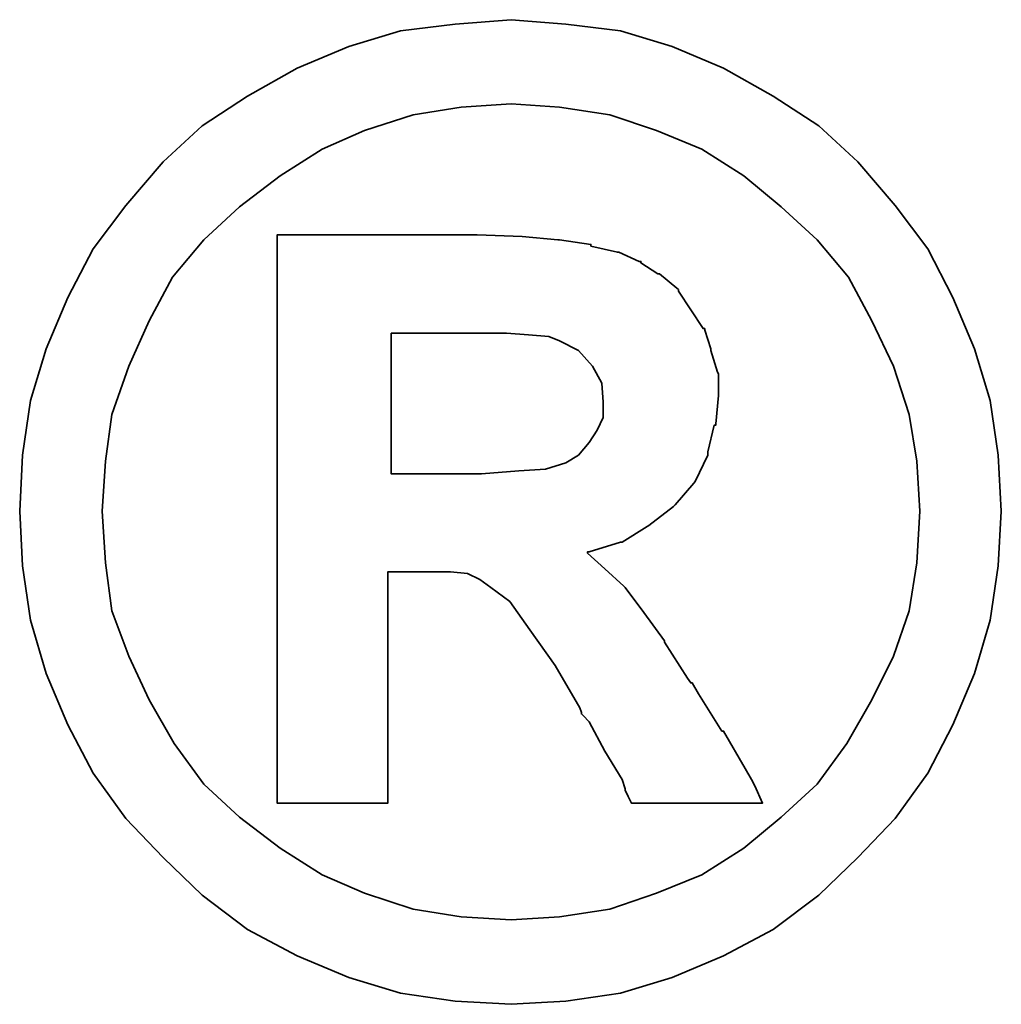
# Model space of a CAD drawing. Header units: millimetres. Extents: x 38.7 to 108.2, y 50 to 94.9.
# Tile 61 of 63: x 100.924 to 101.212, y 72.482 to 72.77. Entities that reach past the tile are written whole.
import ezdxf

# ---------------------------------------------------------------- set-up
doc = ezdxf.new("R2010")
doc.units = ezdxf.units.MM
doc.header["$LTSCALE"] = 0.1
doc.layers.get('0').update_dxf_attribs({"linetype": 'CONTINUOUS'})

msp = doc.modelspace()

# ---------------------------------------------------------------- linework, layer by layer
at = {"color": 1, "lineweight": 35}
for points, knots in [([(101.21162, 72.62633), (101.21162, 72.62633), (101.21067, 72.64276), (101.21067, 72.64276), (101.21067, 72.64276), (101.21067, 72.64276), (101.20838, 72.65876), (101.20838, 72.65876), (101.20838, 72.65876), (101.20838, 72.65876), (101.20381, 72.67391), (101.20381, 72.67391), (101.20381, 72.67391), (101.20381, 72.67391), (101.19743, 72.68897), (101.19743, 72.68897), (101.19743, 72.68897), (101.19743, 72.68897), (101.19009, 72.70316), (101.19009, 72.70316), (101.19009, 72.70316), (101.19009, 72.70316), (101.18056, 72.71593), (101.18056, 72.71593), (101.18056, 72.71593), (101.18056, 72.71593), (101.16961, 72.72869), (101.16961, 72.72869), (101.16961, 72.72869), (101.16961, 72.72869), (101.15817, 72.73927), (101.15817, 72.73927), (101.15817, 72.73927), (101.15817, 72.73927), (101.14484, 72.74794), (101.14484, 72.74794), (101.14484, 72.74794), (101.14484, 72.74794), (101.13026, 72.75613), (101.13026, 72.75613), (101.13026, 72.75613), (101.13026, 72.75613), (101.11521, 72.76251), (101.11521, 72.76251), (101.11521, 72.76251), (101.11521, 72.76251), (101.10006, 72.76709), (101.10006, 72.76709), (101.10006, 72.76709), (101.10006, 72.76709), (101.08405, 72.76899), (101.08405, 72.76899), (101.08405, 72.76899), (101.08405, 72.76899), (101.06805, 72.77033), (101.06805, 72.77033), (101.06805, 72.77033), (101.06805, 72.77033), (101.05166, 72.76899), (101.05166, 72.76899), (101.05166, 72.76899), (101.05166, 72.76899), (101.03566, 72.76709), (101.03566, 72.76709), (101.03566, 72.76709), (101.03566, 72.76709), (101.02051, 72.76251), (101.02051, 72.76251), (101.02051, 72.76251), (101.02051, 72.76251), (101.00541, 72.75613), (101.00541, 72.75613), (101.00541, 72.75613), (101.00541, 72.75613), (100.99079, 72.74794), (100.99079, 72.74794), (100.99079, 72.74794), (100.99079, 72.74794), (100.97754, 72.73927), (100.97754, 72.73927), (100.97754, 72.73927), (100.97754, 72.73927), (100.96611, 72.72869), (100.96611, 72.72869), (100.96611, 72.72869), (100.96611, 72.72869), (100.95515, 72.71593), (100.95515, 72.71593), (100.95515, 72.71593), (100.95515, 72.71593), (100.94558, 72.70316), (100.94558, 72.70316), (100.94558, 72.70316), (100.94558, 72.70316), (100.93824, 72.68897), (100.93824, 72.68897), (100.93824, 72.68897), (100.93824, 72.68897), (100.93181, 72.67391), (100.93181, 72.67391), (100.93181, 72.67391), (100.93181, 72.67391), (100.92724, 72.65876), (100.92724, 72.65876), (100.92724, 72.65876), (100.92724, 72.65876), (100.92495, 72.64276), (100.92495, 72.64276), (100.92495, 72.64276), (100.92495, 72.64276), (100.9241, 72.62633), (100.9241, 72.62633), (100.9241, 72.62633), (100.9241, 72.62633), (100.92495, 72.61032), (100.92495, 72.61032), (100.92495, 72.61032), (100.92495, 72.61032), (100.92724, 72.59436), (100.92724, 72.59436), (100.92724, 72.59436), (100.92724, 72.59436), (100.93181, 72.57879), (100.93181, 72.57879), (100.93181, 72.57879), (100.93181, 72.57879), (100.93824, 72.56373), (100.93824, 72.56373), (100.93824, 72.56373), (100.93824, 72.56373), (100.94558, 72.54959), (100.94558, 72.54959), (100.94558, 72.54959), (100.94558, 72.54959), (100.95515, 72.53625), (100.95515, 72.53625), (100.95515, 72.53625), (100.95515, 72.53625), (100.96611, 72.52482), (100.96611, 72.52482), (100.96611, 72.52482), (100.96611, 72.52482), (100.97754, 72.51386), (100.97754, 72.51386), (100.97754, 72.51386), (100.97754, 72.51386), (100.99079, 72.50381), (100.99079, 72.50381), (100.99079, 72.50381), (100.99079, 72.50381), (101.00541, 72.49604), (101.00541, 72.49604), (101.00541, 72.49604), (101.00541, 72.49604), (101.02051, 72.48966), (101.02051, 72.48966), (101.02051, 72.48966), (101.02051, 72.48966), (101.03566, 72.48509), (101.03566, 72.48509), (101.03566, 72.48509), (101.03566, 72.48509), (101.05166, 72.4828), (101.05166, 72.4828), (101.05166, 72.4828), (101.05166, 72.4828), (101.06805, 72.48185), (101.06805, 72.48185), (101.06805, 72.48185), (101.06805, 72.48185), (101.08405, 72.4828), (101.08405, 72.4828), (101.08405, 72.4828), (101.08405, 72.4828), (101.10006, 72.48509), (101.10006, 72.48509), (101.10006, 72.48509), (101.10006, 72.48509), (101.11521, 72.48966), (101.11521, 72.48966), (101.11521, 72.48966), (101.11521, 72.48966), (101.13026, 72.49604), (101.13026, 72.49604), (101.13026, 72.49604), (101.13026, 72.49604), (101.14484, 72.50381), (101.14484, 72.50381), (101.14484, 72.50381), (101.14484, 72.50381), (101.15817, 72.51386), (101.15817, 72.51386), (101.15817, 72.51386), (101.15817, 72.51386), (101.16961, 72.52482), (101.16961, 72.52482), (101.16961, 72.52482), (101.16961, 72.52482), (101.18056, 72.53625), (101.18056, 72.53625), (101.18056, 72.53625), (101.18056, 72.53625), (101.19009, 72.54959), (101.19009, 72.54959), (101.19009, 72.54959), (101.19009, 72.54959), (101.19743, 72.56373), (101.19743, 72.56373), (101.19743, 72.56373), (101.19743, 72.56373), (101.20381, 72.57879), (101.20381, 72.57879), (101.20381, 72.57879), (101.20381, 72.57879), (101.20838, 72.59436), (101.20838, 72.59436), (101.20838, 72.59436), (101.20838, 72.59436), (101.21067, 72.61032), (101.21067, 72.61032), (101.21067, 72.61032), (101.21067, 72.61032), (101.21162, 72.62633), (101.21162, 72.62633)], [0, 0, 0, 0, 0.017857, 0.017857, 0.017857, 0.017857, 0.035714, 0.035714, 0.035714, 0.035714, 0.053571, 0.053571, 0.053571, 0.053571, 0.071429, 0.071429, 0.071429, 0.071429, 0.089286, 0.089286, 0.089286, 0.089286, 0.107143, 0.107143, 0.107143, 0.107143, 0.125, 0.125, 0.125, 0.125, 0.142857, 0.142857, 0.142857, 0.142857, 0.160714, 0.160714, 0.160714, 0.160714, 0.178571, 0.178571, 0.178571, 0.178571, 0.196429, 0.196429, 0.196429, 0.196429, 0.214286, 0.214286, 0.214286, 0.214286, 0.232143, 0.232143, 0.232143, 0.232143, 0.25, 0.25, 0.25, 0.25, 0.267857, 0.267857, 0.267857, 0.267857, 0.285714, 0.285714, 0.285714, 0.285714, 0.303571, 0.303571, 0.303571, 0.303571, 0.321429, 0.321429, 0.321429, 0.321429, 0.339286, 0.339286, 0.339286, 0.339286, 0.357143, 0.357143, 0.357143, 0.357143, 0.375, 0.375, 0.375, 0.375, 0.392857, 0.392857, 0.392857, 0.392857, 0.410714, 0.410714, 0.410714, 0.410714, 0.428571, 0.428571, 0.428571, 0.428571, 0.446429, 0.446429, 0.446429, 0.446429, 0.464286, 0.464286, 0.464286, 0.464286, 0.482143, 0.482143, 0.482143, 0.482143, 0.5, 0.5, 0.5, 0.5, 0.517857, 0.517857, 0.517857, 0.517857, 0.535714, 0.535714, 0.535714, 0.535714, 0.553571, 0.553571, 0.553571, 0.553571, 0.571429, 0.571429, 0.571429, 0.571429, 0.589286, 0.589286, 0.589286, 0.589286, 0.607143, 0.607143, 0.607143, 0.607143, 0.625, 0.625, 0.625, 0.625, 0.642857, 0.642857, 0.642857, 0.642857, 0.660714, 0.660714, 0.660714, 0.660714, 0.678571, 0.678571, 0.678571, 0.678571, 0.696429, 0.696429, 0.696429, 0.696429, 0.714286, 0.714286, 0.714286, 0.714286, 0.732143, 0.732143, 0.732143, 0.732143, 0.75, 0.75, 0.75, 0.75, 0.767857, 0.767857, 0.767857, 0.767857, 0.785714, 0.785714, 0.785714, 0.785714, 0.803571, 0.803571, 0.803571, 0.803571, 0.821429, 0.821429, 0.821429, 0.821429, 0.839286, 0.839286, 0.839286, 0.839286, 0.857143, 0.857143, 0.857143, 0.857143, 0.875, 0.875, 0.875, 0.875, 0.892857, 0.892857, 0.892857, 0.892857, 0.910714, 0.910714, 0.910714, 0.910714, 0.928571, 0.928571, 0.928571, 0.928571, 0.946429, 0.946429, 0.946429, 0.946429, 0.964286, 0.964286, 0.964286, 0.964286, 0.982143, 0.982143, 0.982143, 0.982143, 1, 1, 1, 1]), ([(101.1878, 72.62633), (101.1878, 72.62633), (101.1869, 72.64095), (101.1869, 72.64095), (101.1869, 72.64095), (101.1869, 72.64095), (101.18466, 72.65467), (101.18466, 72.65467), (101.18466, 72.65467), (101.18466, 72.65467), (101.18009, 72.66886), (101.18009, 72.66886), (101.18009, 72.66886), (101.18009, 72.66886), (101.1737, 72.68211), (101.1737, 72.68211), (101.1737, 72.68211), (101.1737, 72.68211), (101.16684, 72.69487), (101.16684, 72.69487), (101.16684, 72.69487), (101.16684, 72.69487), (101.1577, 72.70583), (101.1577, 72.70583), (101.1577, 72.70583), (101.1577, 72.70583), (101.14712, 72.71545), (101.14712, 72.71545), (101.14712, 72.71545), (101.14712, 72.71545), (101.13617, 72.7246), (101.13617, 72.7246), (101.13617, 72.7246), (101.13617, 72.7246), (101.12388, 72.73241), (101.12388, 72.73241), (101.12388, 72.73241), (101.12388, 72.73241), (101.11063, 72.73784), (101.11063, 72.73784), (101.11063, 72.73784), (101.11063, 72.73784), (101.09692, 72.74241), (101.09692, 72.74241), (101.09692, 72.74241), (101.09692, 72.74241), (101.08224, 72.7447), (101.08224, 72.7447), (101.08224, 72.7447), (101.08224, 72.7447), (101.06805, 72.74565), (101.06805, 72.74565), (101.06805, 72.74565), (101.06805, 72.74565), (101.05343, 72.7447), (101.05343, 72.7447), (101.05343, 72.7447), (101.05343, 72.7447), (101.03933, 72.74241), (101.03933, 72.74241), (101.03933, 72.74241), (101.03933, 72.74241), (101.02508, 72.73784), (101.02508, 72.73784), (101.02508, 72.73784), (101.02508, 72.73784), (101.01274, 72.73241), (101.01274, 72.73241), (101.01274, 72.73241), (101.01274, 72.73241), (101.00041, 72.7246), (101.00041, 72.7246), (101.00041, 72.7246), (101.00041, 72.7246), (100.9885, 72.71545), (100.9885, 72.71545), (100.9885, 72.71545), (100.9885, 72.71545), (100.97807, 72.70583), (100.97807, 72.70583), (100.97807, 72.70583), (100.97807, 72.70583), (100.96887, 72.69487), (100.96887, 72.69487), (100.96887, 72.69487), (100.96887, 72.69487), (100.96201, 72.68211), (100.96201, 72.68211), (100.96201, 72.68211), (100.96201, 72.68211), (100.95611, 72.66886), (100.95611, 72.66886), (100.95611, 72.66886), (100.95611, 72.66886), (100.95106, 72.65467), (100.95106, 72.65467), (100.95106, 72.65467), (100.95106, 72.65467), (100.9492, 72.64095), (100.9492, 72.64095), (100.9492, 72.64095), (100.9492, 72.64095), (100.9483, 72.62633), (100.9483, 72.62633), (100.9483, 72.62633), (100.9483, 72.62633), (100.9492, 72.61122), (100.9492, 72.61122), (100.9492, 72.61122), (100.9492, 72.61122), (100.95106, 72.59713), (100.95106, 72.59713), (100.95106, 72.59713), (100.95106, 72.59713), (100.95611, 72.58383), (100.95611, 72.58383), (100.95611, 72.58383), (100.95611, 72.58383), (100.96201, 72.57102), (100.96201, 72.57102), (100.96201, 72.57102), (100.96201, 72.57102), (100.96935, 72.55825), (100.96935, 72.55825), (100.96935, 72.55825), (100.96935, 72.55825), (100.97807, 72.54635), (100.97807, 72.54635), (100.97807, 72.54635), (100.97807, 72.54635), (100.9885, 72.53672), (100.9885, 72.53672), (100.9885, 72.53672), (100.9885, 72.53672), (101.00041, 72.52758), (101.00041, 72.52758), (101.00041, 72.52758), (101.00041, 72.52758), (101.01274, 72.51981), (101.01274, 72.51981), (101.01274, 72.51981), (101.01274, 72.51981), (101.02508, 72.51438), (101.02508, 72.51438), (101.02508, 72.51438), (101.02508, 72.51438), (101.03933, 72.50976), (101.03933, 72.50976), (101.03933, 72.50976), (101.03933, 72.50976), (101.05343, 72.50748), (101.05343, 72.50748), (101.05343, 72.50748), (101.05343, 72.50748), (101.06805, 72.50657), (101.06805, 72.50657), (101.06805, 72.50657), (101.06805, 72.50657), (101.08224, 72.50748), (101.08224, 72.50748), (101.08224, 72.50748), (101.08224, 72.50748), (101.09692, 72.50976), (101.09692, 72.50976), (101.09692, 72.50976), (101.09692, 72.50976), (101.11063, 72.51438), (101.11063, 72.51438), (101.11063, 72.51438), (101.11063, 72.51438), (101.12388, 72.51981), (101.12388, 72.51981), (101.12388, 72.51981), (101.12388, 72.51981), (101.13617, 72.52758), (101.13617, 72.52758), (101.13617, 72.52758), (101.13617, 72.52758), (101.14712, 72.53672), (101.14712, 72.53672), (101.14712, 72.53672), (101.14712, 72.53672), (101.1577, 72.54635), (101.1577, 72.54635), (101.1577, 72.54635), (101.1577, 72.54635), (101.16637, 72.55825), (101.16637, 72.55825), (101.16637, 72.55825), (101.16637, 72.55825), (101.1737, 72.57102), (101.1737, 72.57102), (101.1737, 72.57102), (101.1737, 72.57102), (101.18009, 72.58383), (101.18009, 72.58383), (101.18009, 72.58383), (101.18009, 72.58383), (101.18466, 72.59713), (101.18466, 72.59713), (101.18466, 72.59713), (101.18466, 72.59713), (101.1869, 72.61122), (101.1869, 72.61122), (101.1869, 72.61122), (101.1869, 72.61122), (101.1878, 72.62633), (101.1878, 72.62633)], [0, 0, 0, 0, 0.019231, 0.019231, 0.019231, 0.019231, 0.038462, 0.038462, 0.038462, 0.038462, 0.057692, 0.057692, 0.057692, 0.057692, 0.076923, 0.076923, 0.076923, 0.076923, 0.096154, 0.096154, 0.096154, 0.096154, 0.115385, 0.115385, 0.115385, 0.115385, 0.134615, 0.134615, 0.134615, 0.134615, 0.153846, 0.153846, 0.153846, 0.153846, 0.173077, 0.173077, 0.173077, 0.173077, 0.192308, 0.192308, 0.192308, 0.192308, 0.211538, 0.211538, 0.211538, 0.211538, 0.230769, 0.230769, 0.230769, 0.230769, 0.25, 0.25, 0.25, 0.25, 0.269231, 0.269231, 0.269231, 0.269231, 0.288462, 0.288462, 0.288462, 0.288462, 0.307692, 0.307692, 0.307692, 0.307692, 0.326923, 0.326923, 0.326923, 0.326923, 0.346154, 0.346154, 0.346154, 0.346154, 0.365385, 0.365385, 0.365385, 0.365385, 0.384615, 0.384615, 0.384615, 0.384615, 0.403846, 0.403846, 0.403846, 0.403846, 0.423077, 0.423077, 0.423077, 0.423077, 0.442308, 0.442308, 0.442308, 0.442308, 0.461538, 0.461538, 0.461538, 0.461538, 0.480769, 0.480769, 0.480769, 0.480769, 0.5, 0.5, 0.5, 0.5, 0.519231, 0.519231, 0.519231, 0.519231, 0.538462, 0.538462, 0.538462, 0.538462, 0.557692, 0.557692, 0.557692, 0.557692, 0.576923, 0.576923, 0.576923, 0.576923, 0.596154, 0.596154, 0.596154, 0.596154, 0.615385, 0.615385, 0.615385, 0.615385, 0.634615, 0.634615, 0.634615, 0.634615, 0.653846, 0.653846, 0.653846, 0.653846, 0.673077, 0.673077, 0.673077, 0.673077, 0.692308, 0.692308, 0.692308, 0.692308, 0.711538, 0.711538, 0.711538, 0.711538, 0.730769, 0.730769, 0.730769, 0.730769, 0.75, 0.75, 0.75, 0.75, 0.769231, 0.769231, 0.769231, 0.769231, 0.788462, 0.788462, 0.788462, 0.788462, 0.807692, 0.807692, 0.807692, 0.807692, 0.826923, 0.826923, 0.826923, 0.826923, 0.846154, 0.846154, 0.846154, 0.846154, 0.865385, 0.865385, 0.865385, 0.865385, 0.884615, 0.884615, 0.884615, 0.884615, 0.903846, 0.903846, 0.903846, 0.903846, 0.923077, 0.923077, 0.923077, 0.923077, 0.942308, 0.942308, 0.942308, 0.942308, 0.961538, 0.961538, 0.961538, 0.961538, 0.980769, 0.980769, 0.980769, 0.980769, 1, 1, 1, 1]), ([(100.9995, 72.54454), (100.9995, 72.54454), (100.9995, 72.54635), (100.9995, 72.54635), (100.9995, 72.54635), (100.9995, 72.54635), (100.9995, 72.55135), (100.9995, 72.55135), (100.9995, 72.55135), (100.9995, 72.55135), (100.9995, 72.55964), (100.9995, 72.55964), (100.9995, 72.55964), (100.9995, 72.55964), (100.9995, 72.56964), (100.9995, 72.56964), (100.9995, 72.56964), (100.9995, 72.56964), (100.9995, 72.5815), (100.9995, 72.5815), (100.9995, 72.5815), (100.9995, 72.5815), (100.9995, 72.59436), (100.9995, 72.59436), (100.9995, 72.59436), (100.9995, 72.59436), (100.9995, 72.62356), (100.9995, 72.62356), (100.9995, 72.62356), (100.9995, 72.62356), (100.9995, 72.65281), (100.9995, 72.65281), (100.9995, 72.65281), (100.9995, 72.65281), (100.9995, 72.66658), (100.9995, 72.66658), (100.9995, 72.66658), (100.9995, 72.66658), (100.9995, 72.67849), (100.9995, 72.67849), (100.9995, 72.67849), (100.9995, 72.67849), (100.9995, 72.68939), (100.9995, 72.68939), (100.9995, 72.68939), (100.9995, 72.68939), (100.9995, 72.69678), (100.9995, 72.69678), (100.9995, 72.69678), (100.9995, 72.69678), (100.9995, 72.70173), (100.9995, 72.70173), (100.9995, 72.70173), (100.9995, 72.70173), (100.9995, 72.70364), (100.9995, 72.70364), (100.9995, 72.70364), (100.9995, 72.70364), (100.9995, 72.70726), (100.9995, 72.70726), (100.9995, 72.70726), (100.9995, 72.70726), (101.00269, 72.70726), (101.00269, 72.70726), (101.00269, 72.70726), (101.00269, 72.70726), (101.00365, 72.70726), (101.00365, 72.70726), (101.00365, 72.70726), (101.00365, 72.70726), (101.00541, 72.70726), (101.00541, 72.70726), (101.00541, 72.70726), (101.00541, 72.70726), (101.01184, 72.70726), (101.01184, 72.70726), (101.01184, 72.70726), (101.01184, 72.70726), (101.02051, 72.70726), (101.02051, 72.70726), (101.02051, 72.70726), (101.02051, 72.70726), (101.03061, 72.70726), (101.03061, 72.70726), (101.03061, 72.70726), (101.03061, 72.70726), (101.04109, 72.70726), (101.04109, 72.70726), (101.04109, 72.70726), (101.04109, 72.70726), (101.04938, 72.70726), (101.04938, 72.70726), (101.04938, 72.70726), (101.04938, 72.70726), (101.05485, 72.70726), (101.05485, 72.70726), (101.05485, 72.70726), (101.05485, 72.70726), (101.05662, 72.70726), (101.05662, 72.70726), (101.05662, 72.70726), (101.05662, 72.70726), (101.05757, 72.70726), (101.05757, 72.70726), (101.05757, 72.70726), (101.05757, 72.70726), (101.05805, 72.70726), (101.05805, 72.70726), (101.05805, 72.70726), (101.05805, 72.70726), (101.07129, 72.70678), (101.07129, 72.70678), (101.07129, 72.70678), (101.07129, 72.70678), (101.08177, 72.70583), (101.08177, 72.70583), (101.08177, 72.70583), (101.08177, 72.70583), (101.08224, 72.70583), (101.08224, 72.70583), (101.08224, 72.70583), (101.08224, 72.70583), (101.09139, 72.70449), (101.09139, 72.70449), (101.09139, 72.70449), (101.09139, 72.70449), (101.09139, 72.70402), (101.09139, 72.70402), (101.09139, 72.70402), (101.09139, 72.70402), (101.0992, 72.70221), (101.0992, 72.70221), (101.0992, 72.70221), (101.0992, 72.70221), (101.09958, 72.70221), (101.09958, 72.70221), (101.09958, 72.70221), (101.09958, 72.70221), (101.10559, 72.69949), (101.10559, 72.69949), (101.10559, 72.69949), (101.10559, 72.69949), (101.10606, 72.69949), (101.10606, 72.69949), (101.10606, 72.69949), (101.10606, 72.69949), (101.10606, 72.69906), (101.10606, 72.69906), (101.10606, 72.69906), (101.10606, 72.69906), (101.11102, 72.69582), (101.11102, 72.69582), (101.11102, 72.69582), (101.11102, 72.69582), (101.11154, 72.69582), (101.11154, 72.69582), (101.11154, 72.69582), (101.11154, 72.69582), (101.11654, 72.69168), (101.11654, 72.69168), (101.11654, 72.69168), (101.11654, 72.69168), (101.11702, 72.69125), (101.11702, 72.69125), (101.11702, 72.69125), (101.11702, 72.69125), (101.11702, 72.69078), (101.11702, 72.69078), (101.11702, 72.69078), (101.11702, 72.69078), (101.12064, 72.6853), (101.12064, 72.6853), (101.12064, 72.6853), (101.12064, 72.6853), (101.12426, 72.67982), (101.12426, 72.67982), (101.12426, 72.67982), (101.12426, 72.67982), (101.12478, 72.67982), (101.12478, 72.67982), (101.12478, 72.67982), (101.12478, 72.67982), (101.12478, 72.67934), (101.12478, 72.67934), (101.12478, 72.67934), (101.12478, 72.67934), (101.12654, 72.67391), (101.12654, 72.67391), (101.12654, 72.67391), (101.12654, 72.67391), (101.12654, 72.67344), (101.12654, 72.67344), (101.12654, 72.67344), (101.12654, 72.67344), (101.12845, 72.66705), (101.12845, 72.66705), (101.12845, 72.66705), (101.12845, 72.66705), (101.12883, 72.66658), (101.12883, 72.66658), (101.12883, 72.66658), (101.12883, 72.66658), (101.12883, 72.66057), (101.12883, 72.66057), (101.12883, 72.66057), (101.12883, 72.66057), (101.12883, 72.66019), (101.12883, 72.66019), (101.12883, 72.66019), (101.12883, 72.66019), (101.12797, 72.6519), (101.12797, 72.6519), (101.12797, 72.6519), (101.12797, 72.6519), (101.12797, 72.65152), (101.12797, 72.65152), (101.12797, 72.65152), (101.12797, 72.65152), (101.1275, 72.65152), (101.1275, 72.65152), (101.1275, 72.65152), (101.1275, 72.65152), (101.12564, 72.64371), (101.12564, 72.64371), (101.12564, 72.64371), (101.12564, 72.64371), (101.12564, 72.64324), (101.12564, 72.64324), (101.12564, 72.64324), (101.12564, 72.64324), (101.12564, 72.64276), (101.12564, 72.64276), (101.12564, 72.64276), (101.12564, 72.64276), (101.12197, 72.63504), (101.12197, 72.63504), (101.12197, 72.63504), (101.12197, 72.63504), (101.12159, 72.63452), (101.12159, 72.63452), (101.12159, 72.63452), (101.12159, 72.63452), (101.11607, 72.62818), (101.11607, 72.62818), (101.11607, 72.62818), (101.11607, 72.62818), (101.11559, 72.62771), (101.11559, 72.62771), (101.11559, 72.62771), (101.11559, 72.62771), (101.10835, 72.62218), (101.10835, 72.62218), (101.10835, 72.62218), (101.10835, 72.62218), (101.10787, 72.6218), (101.10787, 72.6218), (101.10787, 72.6218), (101.10787, 72.6218), (101.10054, 72.61723), (101.10054, 72.61723), (101.10054, 72.61723), (101.10054, 72.61723), (101.10006, 72.61723), (101.10006, 72.61723), (101.10006, 72.61723), (101.10006, 72.61723), (101.09091, 72.61446), (101.09091, 72.61446), (101.09091, 72.61446), (101.09091, 72.61446), (101.09044, 72.61446), (101.09044, 72.61446), (101.09044, 72.61446), (101.09044, 72.61446), (101.09044, 72.61399), (101.09044, 72.61399), (101.09044, 72.61399), (101.09044, 72.61399), (101.09549, 72.60941), (101.09549, 72.60941), (101.09549, 72.60941), (101.09549, 72.60941), (101.10101, 72.60437), (101.10101, 72.60437), (101.10101, 72.60437), (101.10101, 72.60437), (101.10144, 72.60398), (101.10144, 72.60398), (101.10144, 72.60398), (101.10144, 72.60398), (101.10692, 72.59665), (101.10692, 72.59665), (101.10692, 72.59665), (101.10692, 72.59665), (101.11292, 72.58836), (101.11292, 72.58836), (101.11292, 72.58836), (101.11292, 72.58836), (101.11292, 72.58798), (101.11292, 72.58798), (101.11292, 72.58798), (101.11292, 72.58798), (101.11973, 72.5774), (101.11973, 72.5774), (101.11973, 72.5774), (101.11973, 72.5774), (101.12064, 72.57602), (101.12064, 72.57602), (101.12064, 72.57602), (101.12064, 72.57602), (101.12111, 72.57602), (101.12111, 72.57602), (101.12111, 72.57602), (101.12111, 72.57602), (101.12292, 72.57283), (101.12292, 72.57283), (101.12292, 72.57283), (101.12292, 72.57283), (101.12978, 72.56188), (101.12978, 72.56188), (101.12978, 72.56188), (101.12978, 72.56188), (101.13026, 72.56188), (101.13026, 72.56188), (101.13026, 72.56188), (101.13026, 72.56188), (101.13664, 72.55092), (101.13664, 72.55092), (101.13664, 72.55092), (101.13664, 72.55092), (101.13845, 72.54768), (101.13845, 72.54768), (101.13845, 72.54768), (101.13845, 72.54768), (101.13941, 72.54587), (101.13941, 72.54587), (101.13941, 72.54587), (101.13941, 72.54587), (101.14169, 72.54082), (101.14169, 72.54082), (101.14169, 72.54082), (101.14169, 72.54082), (101.13664, 72.54082), (101.13664, 72.54082), (101.13664, 72.54082), (101.13664, 72.54082), (101.13574, 72.54082), (101.13574, 72.54082), (101.13574, 72.54082), (101.13574, 72.54082), (101.13159, 72.54082), (101.13159, 72.54082), (101.13159, 72.54082), (101.13159, 72.54082), (101.12064, 72.54082), (101.12064, 72.54082), (101.12064, 72.54082), (101.12064, 72.54082), (101.10968, 72.54082), (101.10968, 72.54082), (101.10968, 72.54082), (101.10968, 72.54082), (101.10606, 72.54082), (101.10606, 72.54082), (101.10606, 72.54082), (101.10606, 72.54082), (101.10511, 72.54082), (101.10511, 72.54082), (101.10511, 72.54082), (101.10511, 72.54082), (101.1033, 72.54082), (101.1033, 72.54082), (101.1033, 72.54082), (101.1033, 72.54082), (101.10235, 72.54273), (101.10235, 72.54273), (101.10235, 72.54273), (101.10235, 72.54273), (101.10144, 72.54454), (101.10144, 72.54454), (101.10144, 72.54454), (101.10144, 72.54454), (101.10144, 72.54501), (101.10144, 72.54501), (101.10144, 72.54501), (101.10144, 72.54501), (101.10054, 72.54768), (101.10054, 72.54768), (101.10054, 72.54768), (101.10054, 72.54768), (101.09549, 72.55597), (101.09549, 72.55597), (101.09549, 72.55597), (101.09549, 72.55597), (101.09091, 72.56459), (101.09091, 72.56459), (101.09091, 72.56459), (101.09091, 72.56459), (101.0891, 72.56645), (101.0891, 72.56645), (101.0891, 72.56645), (101.0891, 72.56645), (101.08863, 72.56692), (101.08863, 72.56692), (101.08863, 72.56692), (101.08863, 72.56692), (101.08863, 72.56735), (101.08863, 72.56735), (101.08863, 72.56735), (101.08863, 72.56735), (101.08815, 72.56873), (101.08815, 72.56873), (101.08815, 72.56873), (101.08815, 72.56873), (101.08091, 72.58107), (101.08091, 72.58107), (101.08091, 72.58107), (101.08091, 72.58107), (101.07357, 72.59155), (101.07357, 72.59155), (101.07357, 72.59155), (101.07357, 72.59155), (101.06767, 72.59984), (101.06767, 72.59984), (101.06767, 72.59984), (101.06767, 72.59984), (101.06214, 72.60398), (101.06214, 72.60398), (101.06214, 72.60398), (101.06214, 72.60398), (101.0589, 72.60627), (101.0589, 72.60627), (101.0589, 72.60627), (101.0589, 72.60627), (101.05528, 72.60808), (101.05528, 72.60808), (101.05528, 72.60808), (101.05528, 72.60808), (101.05028, 72.60856), (101.05028, 72.60856), (101.05028, 72.60856), (101.05028, 72.60856), (101.04385, 72.60856), (101.04385, 72.60856), (101.04385, 72.60856), (101.04385, 72.60856), (101.0429, 72.60856), (101.0429, 72.60856), (101.0429, 72.60856), (101.0429, 72.60856), (101.04204, 72.60856), (101.04204, 72.60856), (101.04204, 72.60856), (101.04204, 72.60856), (101.03651, 72.60856), (101.03651, 72.60856), (101.03651, 72.60856), (101.03651, 72.60856), (101.03194, 72.60856), (101.03194, 72.60856), (101.03194, 72.60856), (101.03194, 72.60856), (101.03194, 72.60527), (101.03194, 72.60527), (101.03194, 72.60527), (101.03194, 72.60527), (101.03194, 72.6017), (101.03194, 72.6017), (101.03194, 72.6017), (101.03194, 72.6017), (101.03194, 72.59065), (101.03194, 72.59065), (101.03194, 72.59065), (101.03194, 72.59065), (101.03194, 72.57879), (101.03194, 72.57879), (101.03194, 72.57879), (101.03194, 72.57879), (101.03194, 72.56597), (101.03194, 72.56597), (101.03194, 72.56597), (101.03194, 72.56597), (101.03194, 72.55549), (101.03194, 72.55549), (101.03194, 72.55549), (101.03194, 72.55549), (101.03194, 72.55135), (101.03194, 72.55135), (101.03194, 72.55135), (101.03194, 72.55135), (101.03194, 72.54816), (101.03194, 72.54816), (101.03194, 72.54816), (101.03194, 72.54816), (101.03194, 72.54539), (101.03194, 72.54539), (101.03194, 72.54539), (101.03194, 72.54539), (101.03194, 72.54454), (101.03194, 72.54454), (101.03194, 72.54454), (101.03194, 72.54454), (101.03194, 72.54082), (101.03194, 72.54082), (101.03194, 72.54082), (101.03194, 72.54082), (101.0288, 72.54082), (101.0288, 72.54082), (101.0288, 72.54082), (101.0288, 72.54082), (101.02785, 72.54082), (101.02785, 72.54082), (101.02785, 72.54082), (101.02785, 72.54082), (101.02508, 72.54082), (101.02508, 72.54082), (101.02508, 72.54082), (101.02508, 72.54082), (101.01556, 72.54082), (101.01556, 72.54082), (101.01556, 72.54082), (101.01556, 72.54082), (101.00727, 72.54082), (101.00727, 72.54082), (101.00727, 72.54082), (101.00727, 72.54082), (101.00455, 72.54082), (101.00455, 72.54082), (101.00455, 72.54082), (101.00455, 72.54082), (101.00269, 72.54082), (101.00269, 72.54082), (101.00269, 72.54082), (101.00269, 72.54082), (100.9995, 72.54082), (100.9995, 72.54082), (100.9995, 72.54082), (100.9995, 72.54082), (100.9995, 72.54454), (100.9995, 72.54454)], [0, 0, 0, 0, 0.007407, 0.007407, 0.007407, 0.007407, 0.014815, 0.014815, 0.014815, 0.014815, 0.022222, 0.022222, 0.022222, 0.022222, 0.02963, 0.02963, 0.02963, 0.02963, 0.037037, 0.037037, 0.037037, 0.037037, 0.044444, 0.044444, 0.044444, 0.044444, 0.051852, 0.051852, 0.051852, 0.051852, 0.059259, 0.059259, 0.059259, 0.059259, 0.066667, 0.066667, 0.066667, 0.066667, 0.074074, 0.074074, 0.074074, 0.074074, 0.081481, 0.081481, 0.081481, 0.081481, 0.088889, 0.088889, 0.088889, 0.088889, 0.096296, 0.096296, 0.096296, 0.096296, 0.103704, 0.103704, 0.103704, 0.103704, 0.111111, 0.111111, 0.111111, 0.111111, 0.118519, 0.118519, 0.118519, 0.118519, 0.125926, 0.125926, 0.125926, 0.125926, 0.133333, 0.133333, 0.133333, 0.133333, 0.140741, 0.140741, 0.140741, 0.140741, 0.148148, 0.148148, 0.148148, 0.148148, 0.155556, 0.155556, 0.155556, 0.155556, 0.162963, 0.162963, 0.162963, 0.162963, 0.17037, 0.17037, 0.17037, 0.17037, 0.177778, 0.177778, 0.177778, 0.177778, 0.185185, 0.185185, 0.185185, 0.185185, 0.192593, 0.192593, 0.192593, 0.192593, 0.2, 0.2, 0.2, 0.2, 0.207407, 0.207407, 0.207407, 0.207407, 0.214815, 0.214815, 0.214815, 0.214815, 0.222222, 0.222222, 0.222222, 0.222222, 0.22963, 0.22963, 0.22963, 0.22963, 0.237037, 0.237037, 0.237037, 0.237037, 0.244444, 0.244444, 0.244444, 0.244444, 0.251852, 0.251852, 0.251852, 0.251852, 0.259259, 0.259259, 0.259259, 0.259259, 0.266667, 0.266667, 0.266667, 0.266667, 0.274074, 0.274074, 0.274074, 0.274074, 0.281481, 0.281481, 0.281481, 0.281481, 0.288889, 0.288889, 0.288889, 0.288889, 0.296296, 0.296296, 0.296296, 0.296296, 0.303704, 0.303704, 0.303704, 0.303704, 0.311111, 0.311111, 0.311111, 0.311111, 0.318519, 0.318519, 0.318519, 0.318519, 0.325926, 0.325926, 0.325926, 0.325926, 0.333333, 0.333333, 0.333333, 0.333333, 0.340741, 0.340741, 0.340741, 0.340741, 0.348148, 0.348148, 0.348148, 0.348148, 0.355556, 0.355556, 0.355556, 0.355556, 0.362963, 0.362963, 0.362963, 0.362963, 0.37037, 0.37037, 0.37037, 0.37037, 0.377778, 0.377778, 0.377778, 0.377778, 0.385185, 0.385185, 0.385185, 0.385185, 0.392593, 0.392593, 0.392593, 0.392593, 0.4, 0.4, 0.4, 0.4, 0.407407, 0.407407, 0.407407, 0.407407, 0.414815, 0.414815, 0.414815, 0.414815, 0.422222, 0.422222, 0.422222, 0.422222, 0.42963, 0.42963, 0.42963, 0.42963, 0.437037, 0.437037, 0.437037, 0.437037, 0.444444, 0.444444, 0.444444, 0.444444, 0.451852, 0.451852, 0.451852, 0.451852, 0.459259, 0.459259, 0.459259, 0.459259, 0.466667, 0.466667, 0.466667, 0.466667, 0.474074, 0.474074, 0.474074, 0.474074, 0.481481, 0.481481, 0.481481, 0.481481, 0.488889, 0.488889, 0.488889, 0.488889, 0.496296, 0.496296, 0.496296, 0.496296, 0.503704, 0.503704, 0.503704, 0.503704, 0.511111, 0.511111, 0.511111, 0.511111, 0.518519, 0.518519, 0.518519, 0.518519, 0.525926, 0.525926, 0.525926, 0.525926, 0.533333, 0.533333, 0.533333, 0.533333, 0.540741, 0.540741, 0.540741, 0.540741, 0.548148, 0.548148, 0.548148, 0.548148, 0.555556, 0.555556, 0.555556, 0.555556, 0.562963, 0.562963, 0.562963, 0.562963, 0.57037, 0.57037, 0.57037, 0.57037, 0.577778, 0.577778, 0.577778, 0.577778, 0.585185, 0.585185, 0.585185, 0.585185, 0.592593, 0.592593, 0.592593, 0.592593, 0.6, 0.6, 0.6, 0.6, 0.607407, 0.607407, 0.607407, 0.607407, 0.614815, 0.614815, 0.614815, 0.614815, 0.622222, 0.622222, 0.622222, 0.622222, 0.62963, 0.62963, 0.62963, 0.62963, 0.637037, 0.637037, 0.637037, 0.637037, 0.644444, 0.644444, 0.644444, 0.644444, 0.651852, 0.651852, 0.651852, 0.651852, 0.659259, 0.659259, 0.659259, 0.659259, 0.666667, 0.666667, 0.666667, 0.666667, 0.674074, 0.674074, 0.674074, 0.674074, 0.681481, 0.681481, 0.681481, 0.681481, 0.688889, 0.688889, 0.688889, 0.688889, 0.696296, 0.696296, 0.696296, 0.696296, 0.703704, 0.703704, 0.703704, 0.703704, 0.711111, 0.711111, 0.711111, 0.711111, 0.718519, 0.718519, 0.718519, 0.718519, 0.725926, 0.725926, 0.725926, 0.725926, 0.733333, 0.733333, 0.733333, 0.733333, 0.740741, 0.740741, 0.740741, 0.740741, 0.748148, 0.748148, 0.748148, 0.748148, 0.755556, 0.755556, 0.755556, 0.755556, 0.762963, 0.762963, 0.762963, 0.762963, 0.77037, 0.77037, 0.77037, 0.77037, 0.777778, 0.777778, 0.777778, 0.777778, 0.785185, 0.785185, 0.785185, 0.785185, 0.792593, 0.792593, 0.792593, 0.792593, 0.8, 0.8, 0.8, 0.8, 0.807407, 0.807407, 0.807407, 0.807407, 0.814815, 0.814815, 0.814815, 0.814815, 0.822222, 0.822222, 0.822222, 0.822222, 0.82963, 0.82963, 0.82963, 0.82963, 0.837037, 0.837037, 0.837037, 0.837037, 0.844444, 0.844444, 0.844444, 0.844444, 0.851852, 0.851852, 0.851852, 0.851852, 0.859259, 0.859259, 0.859259, 0.859259, 0.866667, 0.866667, 0.866667, 0.866667, 0.874074, 0.874074, 0.874074, 0.874074, 0.881481, 0.881481, 0.881481, 0.881481, 0.888889, 0.888889, 0.888889, 0.888889, 0.896296, 0.896296, 0.896296, 0.896296, 0.903704, 0.903704, 0.903704, 0.903704, 0.911111, 0.911111, 0.911111, 0.911111, 0.918519, 0.918519, 0.918519, 0.918519, 0.925926, 0.925926, 0.925926, 0.925926, 0.933333, 0.933333, 0.933333, 0.933333, 0.940741, 0.940741, 0.940741, 0.940741, 0.948148, 0.948148, 0.948148, 0.948148, 0.955556, 0.955556, 0.955556, 0.955556, 0.962963, 0.962963, 0.962963, 0.962963, 0.97037, 0.97037, 0.97037, 0.97037, 0.977778, 0.977778, 0.977778, 0.977778, 0.985185, 0.985185, 0.985185, 0.985185, 0.992593, 0.992593, 0.992593, 0.992593, 1, 1, 1, 1]), ([(101.03289, 72.67849), (101.03289, 72.67849), (101.03289, 72.67477), (101.03289, 72.67477), (101.03289, 72.67477), (101.03289, 72.67477), (101.03289, 72.66658), (101.03289, 72.66658), (101.03289, 72.66658), (101.03289, 72.66658), (101.03289, 72.65738), (101.03289, 72.65738), (101.03289, 72.65738), (101.03289, 72.65738), (101.03289, 72.64924), (101.03289, 72.64924), (101.03289, 72.64924), (101.03289, 72.64924), (101.03289, 72.64095), (101.03289, 72.64095), (101.03289, 72.64095), (101.03289, 72.64095), (101.03289, 72.63728), (101.03289, 72.63728), (101.03289, 72.63728), (101.03289, 72.63728), (101.03375, 72.63728), (101.03375, 72.63728), (101.03375, 72.63728), (101.03375, 72.63728), (101.04385, 72.63728), (101.04385, 72.63728), (101.04385, 72.63728), (101.04385, 72.63728), (101.05485, 72.63728), (101.05485, 72.63728), (101.05485, 72.63728), (101.05485, 72.63728), (101.05847, 72.63728), (101.05847, 72.63728), (101.05847, 72.63728), (101.05847, 72.63728), (101.05938, 72.63728), (101.05938, 72.63728), (101.05938, 72.63728), (101.05938, 72.63728), (101.07034, 72.63819), (101.07034, 72.63819), (101.07034, 72.63819), (101.07034, 72.63819), (101.07815, 72.63866), (101.07815, 72.63866), (101.07815, 72.63866), (101.07815, 72.63866), (101.08405, 72.64047), (101.08405, 72.64047), (101.08405, 72.64047), (101.08405, 72.64047), (101.08777, 72.64276), (101.08777, 72.64276), (101.08777, 72.64276), (101.08777, 72.64276), (101.09091, 72.64643), (101.09091, 72.64643), (101.09091, 72.64643), (101.09091, 72.64643), (101.0932, 72.6501), (101.0932, 72.6501), (101.0932, 72.6501), (101.0932, 72.6501), (101.09501, 72.65381), (101.09501, 72.65381), (101.09501, 72.65381), (101.09501, 72.65381), (101.09501, 72.65829), (101.09501, 72.65829), (101.09501, 72.65829), (101.09501, 72.65829), (101.09463, 72.66381), (101.09463, 72.66381), (101.09463, 72.66381), (101.09463, 72.66381), (101.09187, 72.66886), (101.09187, 72.66886), (101.09187, 72.66886), (101.09187, 72.66886), (101.08777, 72.67344), (101.08777, 72.67344), (101.08777, 72.67344), (101.08777, 72.67344), (101.08224, 72.6762), (101.08224, 72.6762), (101.08224, 72.6762), (101.08224, 72.6762), (101.07905, 72.67753), (101.07905, 72.67753), (101.07905, 72.67753), (101.07905, 72.67753), (101.0731, 72.67801), (101.0731, 72.67801), (101.0731, 72.67801), (101.0731, 72.67801), (101.06672, 72.67849), (101.06672, 72.67849), (101.06672, 72.67849), (101.06672, 72.67849), (101.05757, 72.67849), (101.05757, 72.67849), (101.05757, 72.67849), (101.05757, 72.67849), (101.05662, 72.67849), (101.05662, 72.67849), (101.05662, 72.67849), (101.05662, 72.67849), (101.053, 72.67849), (101.053, 72.67849), (101.053, 72.67849), (101.053, 72.67849), (101.0429, 72.67849), (101.0429, 72.67849), (101.0429, 72.67849), (101.0429, 72.67849), (101.03375, 72.67849), (101.03375, 72.67849), (101.03375, 72.67849), (101.03375, 72.67849), (101.03289, 72.67849), (101.03289, 72.67849)], [0, 0, 0, 0, 0.03125, 0.03125, 0.03125, 0.03125, 0.0625, 0.0625, 0.0625, 0.0625, 0.09375, 0.09375, 0.09375, 0.09375, 0.125, 0.125, 0.125, 0.125, 0.15625, 0.15625, 0.15625, 0.15625, 0.1875, 0.1875, 0.1875, 0.1875, 0.21875, 0.21875, 0.21875, 0.21875, 0.25, 0.25, 0.25, 0.25, 0.28125, 0.28125, 0.28125, 0.28125, 0.3125, 0.3125, 0.3125, 0.3125, 0.34375, 0.34375, 0.34375, 0.34375, 0.375, 0.375, 0.375, 0.375, 0.40625, 0.40625, 0.40625, 0.40625, 0.4375, 0.4375, 0.4375, 0.4375, 0.46875, 0.46875, 0.46875, 0.46875, 0.5, 0.5, 0.5, 0.5, 0.53125, 0.53125, 0.53125, 0.53125, 0.5625, 0.5625, 0.5625, 0.5625, 0.59375, 0.59375, 0.59375, 0.59375, 0.625, 0.625, 0.625, 0.625, 0.65625, 0.65625, 0.65625, 0.65625, 0.6875, 0.6875, 0.6875, 0.6875, 0.71875, 0.71875, 0.71875, 0.71875, 0.75, 0.75, 0.75, 0.75, 0.78125, 0.78125, 0.78125, 0.78125, 0.8125, 0.8125, 0.8125, 0.8125, 0.84375, 0.84375, 0.84375, 0.84375, 0.875, 0.875, 0.875, 0.875, 0.90625, 0.90625, 0.90625, 0.90625, 0.9375, 0.9375, 0.9375, 0.9375, 0.96875, 0.96875, 0.96875, 0.96875, 1, 1, 1, 1])]:
    msp.add_open_spline(points, degree=3, knots=knots, dxfattribs=at)

doc.saveas('drawing.dxf')
